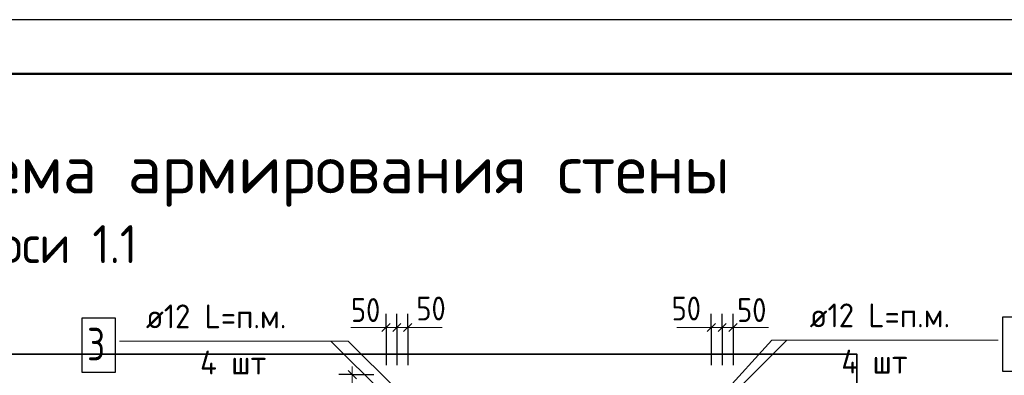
# Model space of a CAD drawing. Header units: millimetres. Extents: x 0 to 50400, y 0 to 35640.
# Tile 19 of 20: x 34055 to 44951, y 31704 to 35640. Entities that reach past the tile are written whole.
import ezdxf

# ---------------------------------------------------------------- set-up
doc = ezdxf.new("R2010")
doc.units = ezdxf.units.MM
for name, color, linetype, lineweight in [('Standard', 7, 'Continuous', 25), ('Заголовок чертежа', 7, 'Continuous', 25), ('Позиционная метка линия выноска', 7, 'Continuous', 13), ('Позиционная метка номер позиции', 7, 'Continuous', 13)]:
    doc.layers.add(name, color=color, linetype=linetype, lineweight=lineweight)
doc.layers.add('Размерная выноска', color=7, linetype='Continuous')
doc.layers.add('Стена обрамление Г-обр.', color=7, linetype='Continuous', true_color=0xa0a0a0)
doc.styles.add('ISOCPEUR', font='txt')

msp = doc.modelspace()

# ---------------------------------------------------------------- linework, layer by layer
at = {"layer": 'Standard', "color": 7, "linetype": 'Continuous', "lineweight": -3, "transparency": 33554687}
for p, q in [((38109, 32234), (38109, 32384)), ((38229, 32234), (38229, 32384)), ((38349, 32234), (38349, 32384)), ((41709, 32234), (41709, 32384)), ((41829, 32234), (41829, 32384)), ((41949, 32234), (41949, 32384)), ((38109, 32234), (38109, 32084)), ((38109, 32234), (38109, 31816)), ((38229, 32234), (38229, 32084)), ((38229, 32234), (38229, 31816)), ((38349, 32234), (38349, 32084)), ((38349, 32234), (38349, 31816)), ((41709, 32234), (41709, 32084)), ((41709, 32234), (41709, 31816)), ((41829, 32234), (41829, 32084)), ((41829, 32234), (41829, 31816)), ((41949, 32234), (41949, 32084)), ((41949, 32234), (41949, 31816)), ((37736, 31711), (37586, 31711)), ((37736, 31711), (37886, 31711)), ((37736, 31711), (37975, 31711))]:
    msp.add_line(p, q, dxfattribs=at)
at = {"layer": 'Standard', "color": 7, "linetype": 'Continuous', "lineweight": 25, "transparency": 33554687}
for p, q in [((38154, 32279), (38064, 32189)), ((38274, 32279), (38184, 32189)), ((38394, 32279), (38304, 32189)), ((41664, 32189), (41754, 32279)), ((41784, 32189), (41874, 32279)), ((41904, 32189), (41994, 32279)), ((37781, 31666), (37691, 31756))]:
    msp.add_line(p, q, dxfattribs=at)
at = {"layer": 'Standard', "color": 7, "linetype": 'Continuous', "lineweight": 13, "transparency": 33554687}
for p, q in [((38109, 32234), (38019, 32234)), ((38229, 32234), (38109, 32234)), ((38349, 32234), (38229, 32234)), ((38349, 32234), (38439, 32234)), ((41709, 32234), (41619, 32234)), ((41709, 32234), (41829, 32234)), ((41829, 32234), (41949, 32234)), ((41949, 32234), (42039, 32234)), ((37736, 31711), (37736, 31801))]:
    msp.add_line(p, q, dxfattribs=at)
at = {"layer": 'Standard', "color": 7, "linetype": 'Continuous', "lineweight": 25, "transparency": 33554687}
msp.add_lwpolyline([(0, 0), (50400, 0), (50400, 35640), (0, 35640), (0, 0)], close=True, dxfattribs=at)
at = {"layer": 'Standard', "color": 7, "linetype": 'Continuous', "lineweight": 13, "transparency": 33554687}
for points in [[(50400, 35640), (0, 35640), (0, 0), (50400, 0), (50400, 35640)], [(37736, 30673), (37736, 30748), (37736, 30748), (37736, 31711)]]:
    msp.add_lwpolyline(points, dxfattribs=at)
at = {"layer": 'Standard', "color": 7, "linetype": 'Continuous', "lineweight": 50, "transparency": 33554687}
msp.add_lwpolyline([(2400, 35040), (49800, 35040), (49800, 600), (2400, 600), (2400, 35040)], close=True, dxfattribs=at)
at = {"layer": 'Standard', "color": 254, "linetype": 'Continuous', "lineweight": 35, "true_color": 0xc4c4ff, "transparency": 33554687}
msp.add_lwpolyline([(32755, 19240), (43321, 19240), (43321, 31936), (32755, 31936), (32755, 19240)], dxfattribs=at)
at = {"layer": 'Позиционная метка линия выноска', "color": 7, "linetype": 'Continuous', "lineweight": 13, "transparency": 33554687}
for points in [[(35159, 32083), (37499, 32083), (38095, 31488)], [(37499, 32083), (37691, 32083), (38229, 31545)], [(42545, 32094), (42377, 32094), (41829, 31488)], [(44885, 32094), (42545, 32094), (41949, 31498)]]:
    msp.add_lwpolyline(points, dxfattribs=at)
at = {"layer": 'Размерная выноска', "color": 7, "linetype": 'Continuous', "lineweight": 13, "transparency": 33554687}
for p, q in [((38109, 32234), (37718, 32234)), ((38349, 32234), (38731, 32234)), ((41709, 32234), (41328, 32234)), ((41949, 32234), (42341, 32234))]:
    msp.add_line(p, q, dxfattribs=at)
at = {"layer": 'Стена обрамление Г-обр.', "color": 7, "linetype": 'Continuous', "lineweight": 25, "transparency": 33554687}
for points in [[(34742, 31737), (35114, 31737), (35114, 32337), (34742, 32337), (34742, 31737)], [(44930, 31748), (45302, 31748), (45302, 32348), (44930, 32348), (44930, 31748)]]:
    msp.add_lwpolyline(points, dxfattribs=at)

# ---------------------------------------------------------------- texts
at = {"layer": 'Standard', "color": 7, "linetype": 'Continuous', "lineweight": 25, "transparency": 33554687, "char_height": 264, "attachment_point": 7, "style": 'ISOCPEUR'}
for insert, width in [((38445, 32311), 484.71), ((41270, 32311), 484.73), ((37721, 32294), 484.71), ((41994, 32294), 484.72)]:
    msp.add_mtext('\\W0.87;50', dxfattribs=dict(at, insert=insert, width=width))
at = {"layer": 'Заголовок чертежа', "color": 7, "linetype": 'Continuous', "lineweight": 50, "transparency": 33554687, "attachment_point": 7, "style": 'ISOCPEUR'}
for s, insert, char_height, width in [('\\W0.99;Схема армирования стены', (33055, 33570), 540, 9225.73), ('\\W0.91;по оси 1.1', (33055, 32946), 420, 2667.7)]:
    msp.add_mtext(s, dxfattribs=dict(at, insert=insert, char_height=char_height, width=width))
at = {"layer": 'Позиционная метка номер позиции', "color": 7, "linetype": 'Continuous', "lineweight": 25, "transparency": 33554687, "char_height": 264, "width": 968.86, "attachment_point": 7, "style": 'ISOCPEUR'}
for insert in [(36051, 31713), (43148, 31723)]:
    msp.add_mtext('\\W0.94;4 шт', dxfattribs=dict(at, insert=insert))
at = {"layer": 'Стена обрамление Г-обр.', "color": 7, "linetype": 'Continuous', "lineweight": 13, "transparency": 33554687, "attachment_point": 7, "style": 'ISOCPEUR'}
for s, insert, char_height, width in [('\\W0.94;ø12 L=п.м. ', (35452, 32224), 264, 1918.98), ('\\W0.94;ø12 L=п.м. ', (42797, 32235), 264, 1918.97), ('\\W0.78;3', (34802, 31869), 360, 391.69)]:
    msp.add_mtext(s, dxfattribs=dict(at, insert=insert, char_height=char_height, width=width))

doc.saveas('drawing.dxf')
